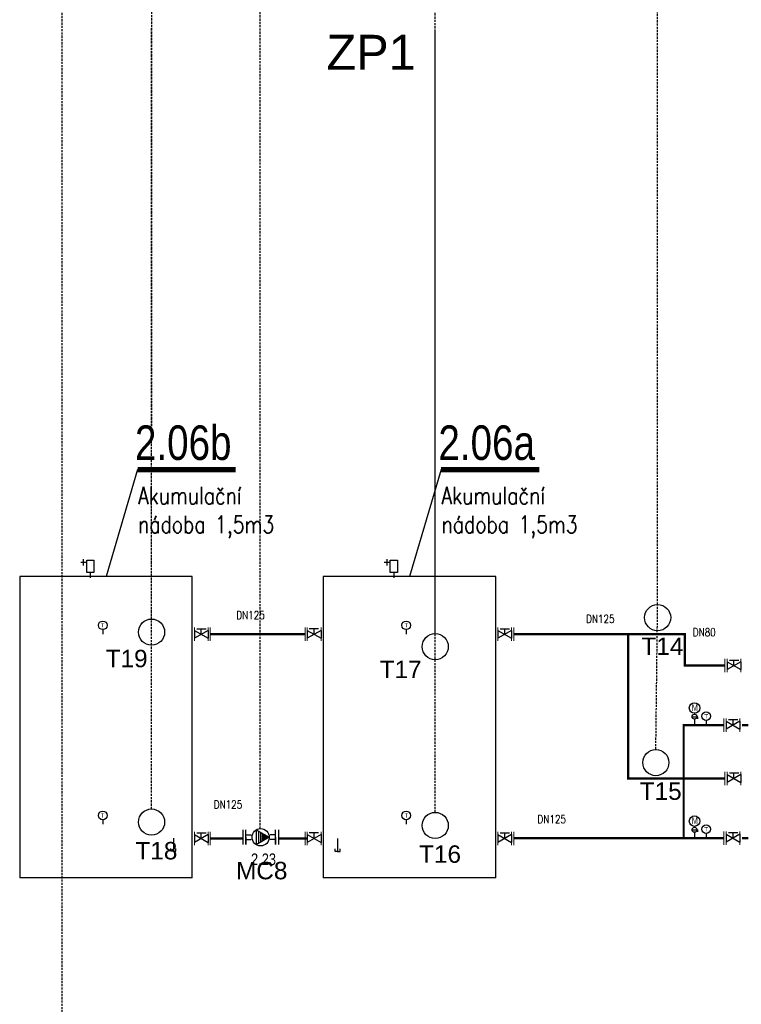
# Model space of a CAD drawing. Header units: millimetres. Extents: x 16 to 2801, y 7797 to 8217.
# Tile 12 of 18: x 2328 to 2411, y 7976 to 8088. Entities that reach past the tile are written whole.
import ezdxf
from ezdxf.enums import TextEntityAlignment as Align

# ---------------------------------------------------------------- set-up
doc = ezdxf.new("R2010")
doc.units = ezdxf.units.MM
doc.linetypes.add('DASHED', pattern=[19.05, 12.7, -6.35])
doc.linetypes.add('ČÁRKOVANÁ2', pattern=[0.375, 0.25, -0.125])
for name, color, linetype in [('ARMATURY', 7, 'Continuous'), ('G armatury', 7, 'Continuous'), ('NWT_UT_POZICE', 32, 'Continuous'), ('NWT_UT_PRIV', 1, 'Continuous'), ('NWT_UT_TEXT', 90, 'Continuous'), ('NWT_UT_ZPÁT', 150, 'DASHED'), ('Přístroje MaR', 1, 'Continuous'), ('UT_POZICE', 1, 'Continuous'), ('UT_TEXT', 90, 'Continuous')]:
    doc.layers.add(name, color=color, linetype=linetype)
doc.layers.add('G-TECHOLOGIE', color=6, linetype='Continuous', lineweight=20)
doc.layers.add('NEKO_armatury', color=7, linetype='Continuous', lineweight=25)
doc.styles.add('ARIAL', font='arial.ttf', dxfattribs={"width": 0.8})
doc.styles.add('ROMANS', font='romans.shx', dxfattribs={"width": 0.8})
doc.styles.get("Standard").update_dxf_attribs({"font": 'arial.ttf'})

# ---------------------------------------------------------------- blocks, each defined once
blk = doc.blocks.new('TEPLOMĚR')
at = {"layer": 'NEKO_armatury', "color": 0, "lineweight": -3}
blk.add_line((0, 3.75), (0, 1.07), dxfattribs=at)
blk.add_circle((0, 6.25), 2.5, dxfattribs=at)
blk.add_text('T', height=2.5, dxfattribs=at).set_placement((0, 6.25), align=Align.MIDDLE_CENTER)
blk = doc.blocks.new('A$C04BD0CC1')
at = {"layer": 'NEKO_armatury', "ltscale": 40}
for p, q in [((-62, 267), (-166, 267)), ((-123, 327), (-123, 219)), ((0, 93), (0, 0))]:
    blk.add_line(p, q, dxfattribs=at)
blk.add_lwpolyline([(-62, 307), (62, 307), (62, 93), (-62, 93)], close=True, dxfattribs=at)
blk = doc.blocks.new('Vypouštěcí ventil')
at = {"layer": 'NEKO_armatury', "color": 0, "lineweight": -3}
for p, q in [((0, 0), (0, -5)), ((-1, -5), (-1, -4)), ((0, -5), (-1, -5)), ((0, -5), (1, -5)), ((1, -5), (1, -4))]:
    blk.add_line(p, q, dxfattribs=at)
blk = doc.blocks.new('ČERPADLO S PLYNULOU ZMĚNOU OTÁČEK (PŘÍRUBOVÉ)')
at = {"layer": 'NEKO_armatury', "lineweight": -3}
blk.add_hatch(color=256, dxfattribs=at).paths.add_polyline_path([(26043.94, 27754.68), (26042.58, 27752.34), (26045.29, 27752.34)])
for p, q in [((26040.79, 27758.68), (26047.09, 27758.68)), ((26047.09, 27757.43), (26040.79, 27757.43)), ((26043.94, 27757.43), (26042.06, 27757.43)), ((26043.94, 27757.43), (26042.94, 27757.43)), ((26042.94, 27757.43), (26042.94, 27755.01)), ((26043.94, 27757.43), (26045.81, 27757.43)), ((26043.94, 27757.43), (26047.09, 27757.43)), ((26043.94, 27757.43), (26044.94, 27757.43)), ((26044.94, 27757.43), (26044.94, 27755.01)), ((26040.69, 27749.05), (26043.94, 27754.68)), ((26042.46, 27752.13), (26045.41, 27752.13)), ((26042.58, 27752.34), (26045.29, 27752.34)), ((26043.94, 27754.68), (26047.19, 27749.05)), ((26040.69, 27749.05), (26047.19, 27749.05)), ((26041.2, 27749.95), (26046.67, 27749.95)), ((26041.69, 27750.8), (26046.18, 27750.8)), ((26042.12, 27751.53), (26045.76, 27751.53)), ((26047.09, 27744.43), (26040.79, 27744.43)), ((26043.94, 27744.43), (26042.06, 27744.43)), ((26042.94, 27744.43), (26042.94, 27746.84)), ((26043.94, 27744.43), (26042.94, 27744.43)), ((26043.94, 27744.43), (26045.81, 27744.43)), ((26043.94, 27744.43), (26047.09, 27744.43)), ((26043.94, 27744.43), (26044.94, 27744.43)), ((26044.94, 27744.43), (26044.94, 27746.84)), ((26040.79, 27743.18), (26047.09, 27743.18))]:
    blk.add_line(p, q, dxfattribs=at)
blk.add_circle((26043.94, 27750.93), 3.75, dxfattribs=at)
blk = doc.blocks.new('ČERPADLO-E PŘÍBUBOVÉ')
at = {"layer": 'NEKO_armatury', "lineweight": -3}
blk.add_blockref('ČERPADLO S PLYNULOU ZMĚNOU OTÁČEK (PŘÍRUBOVÉ)', (-26043.94, -27743.18), dxfattribs=at)

msp = doc.modelspace()

# ---------------------------------------------------------------- linework, layer by layer
at = {"color": 251, "elevation": 61940.74}
for points in [[(2347.83, 7990.02), (2347.83, 8024.57), (2328.03, 8024.57), (2328.03, 7990.02)], [(2382.64, 7990.02), (2382.64, 8024.57), (2362.84, 8024.57), (2362.84, 7990.02)], [(2347.83, 7990.02), (2328.03, 7990.02)], [(2382.64, 7990.02), (2362.84, 7990.02)]]:
    msp.add_lwpolyline(points, dxfattribs=at)
at = {"layer": 'ARMATURY', "color": 251}
for p, q in [((2405.16, 8008.48, 61940.74), (2405.8, 8008.48, 61940.74)), ((2405.44, 8008.88, 61940.74), (2405.44, 8008.77, 61940.74)), ((2405.8, 8008.23, 61940.74), (2405.8, 8008.48, 61940.74)), ((2405.44, 8008.2, 61940.74), (2405.44, 8007.51, 61940.74)), ((2405.44, 7995.91, 61940.74), (2405.44, 7995.8, 61940.74)), ((2405.16, 7995.52, 61940.74), (2405.8, 7995.52, 61940.74)), ((2405.44, 7995.24, 61940.74), (2405.44, 7994.55, 61940.74)), ((2405.8, 7995.27, 61940.74), (2405.8, 7995.52, 61940.74))]:
    msp.add_line(p, q, dxfattribs=at)
for centre, radius in [((2405.44, 8009.48, 61940.74), 0.6), ((2405.44, 8008.48, 61940.74), 0.283), ((2405.44, 7996.51, 61940.74), 0.6), ((2405.44, 7995.52, 61940.74), 0.283)]:
    msp.add_circle(centre, radius, dxfattribs=at)
at = {"layer": 'G armatury', "color": 251}
for p, q in [((2348.34, 8018.57, 61940.74), (2349.42, 8018.57, 61940.74)), ((2348.86, 8017.93, 61940.74), (2348.86, 8018.57, 61940.74)), ((2362.32, 8018.57, 61940.74), (2361.25, 8018.57, 61940.74)), ((2361.81, 8017.93, 61940.74), (2361.81, 8018.57, 61940.74)), ((2383.16, 8018.57, 61940.74), (2384.23, 8018.57, 61940.74)), ((2383.67, 8017.93, 61940.74), (2383.67, 8018.57, 61940.74)), ((2349.65, 8018.38, 61940.74), (2348.07, 8017.47, 61940.74)), ((2348.07, 8018.38, 61940.74), (2348.07, 8017.47, 61940.74)), ((2348.07, 8018.38, 61940.74), (2349.65, 8017.47, 61940.74)), ((2349.65, 8018.38, 61940.74), (2349.65, 8017.47, 61940.74)), ((2361.02, 8018.38, 61940.74), (2361.02, 8017.47, 61940.74)), ((2361.02, 8018.38, 61940.74), (2362.6, 8017.47, 61940.74)), ((2362.6, 8018.38, 61940.74), (2361.02, 8017.47, 61940.74)), ((2362.6, 8018.38, 61940.74), (2362.6, 8017.47, 61940.74)), ((2384.46, 8018.38, 61940.74), (2382.88, 8017.47, 61940.74)), ((2382.88, 8018.38, 61940.74), (2382.88, 8017.47, 61940.74)), ((2382.88, 8018.38, 61940.74), (2384.46, 8017.47, 61940.74)), ((2384.46, 8018.38, 61940.74), (2384.46, 8017.47, 61940.74)), ((2410.75, 8014.79, 61940.74), (2409.17, 8013.88, 61940.74)), ((2409.17, 8014.79, 61940.74), (2409.17, 8013.88, 61940.74)), ((2409.17, 8014.79, 61940.74), (2410.75, 8013.88, 61940.74)), ((2409.44, 8014.98, 61940.74), (2410.52, 8014.98, 61940.74)), ((2409.96, 8014.34, 61940.74), (2409.96, 8014.98, 61940.74)), ((2410.75, 8014.79, 61940.74), (2410.75, 8013.88, 61940.74)), ((2410.64, 8007.97, 61940.74), (2409.06, 8007.05, 61940.74)), ((2409.06, 8007.97, 61940.74), (2409.06, 8007.05, 61940.74)), ((2409.06, 8007.97, 61940.74), (2410.64, 8007.05, 61940.74)), ((2409.33, 8008.16, 61940.74), (2410.41, 8008.16, 61940.74)), ((2409.85, 8007.51, 61940.74), (2409.85, 8008.16, 61940.74)), ((2410.64, 8007.97, 61940.74), (2410.64, 8007.05, 61940.74)), ((2410.75, 8001.86, 61940.74), (2409.17, 8000.94, 61940.74)), ((2409.17, 8001.86, 61940.74), (2409.17, 8000.94, 61940.74)), ((2409.17, 8001.86, 61940.74), (2410.75, 8000.94, 61940.74)), ((2409.44, 8002.04, 61940.74), (2410.52, 8002.04, 61940.74)), ((2409.96, 8001.4, 61940.74), (2409.96, 8002.04, 61940.74)), ((2410.75, 8001.86, 61940.74), (2410.75, 8000.94, 61940.74)), ((2349.65, 7994.98, 61940.74), (2348.07, 7994.07, 61940.74)), ((2348.07, 7994.98, 61940.74), (2348.07, 7994.07, 61940.74)), ((2348.07, 7994.98, 61940.74), (2349.65, 7994.07, 61940.74)), ((2348.34, 7995.17, 61940.74), (2349.42, 7995.17, 61940.74)), ((2348.86, 7994.53, 61940.74), (2348.86, 7995.17, 61940.74)), ((2349.65, 7994.98, 61940.74), (2349.65, 7994.07, 61940.74)), ((2361.02, 7994.98, 61940.74), (2361.02, 7994.07, 61940.74)), ((2361.02, 7994.98, 61940.74), (2362.6, 7994.07, 61940.74)), ((2362.6, 7994.98, 61940.74), (2361.02, 7994.07, 61940.74)), ((2362.32, 7995.17, 61940.74), (2361.25, 7995.17, 61940.74)), ((2361.81, 7994.53, 61940.74), (2361.81, 7995.17, 61940.74)), ((2362.6, 7994.98, 61940.74), (2362.6, 7994.07, 61940.74)), ((2384.46, 7994.98, 61940.74), (2382.88, 7994.07, 61940.74)), ((2382.88, 7994.98, 61940.74), (2382.88, 7994.07, 61940.74)), ((2382.88, 7994.98, 61940.74), (2384.46, 7994.07, 61940.74)), ((2383.16, 7995.17, 61940.74), (2384.23, 7995.17, 61940.74)), ((2383.67, 7994.53, 61940.74), (2383.67, 7995.17, 61940.74)), ((2384.46, 7994.98, 61940.74), (2384.46, 7994.07, 61940.74)), ((2410.64, 7995.01, 61940.74), (2409.06, 7994.09, 61940.74)), ((2409.06, 7995.01, 61940.74), (2409.06, 7994.09, 61940.74)), ((2409.06, 7995.01, 61940.74), (2410.64, 7994.09, 61940.74)), ((2409.33, 7995.19, 61940.74), (2410.41, 7995.19, 61940.74)), ((2409.85, 7994.55, 61940.74), (2409.85, 7995.19, 61940.74)), ((2410.64, 7995.01, 61940.74), (2410.64, 7994.09, 61940.74))]:
    msp.add_line(p, q, dxfattribs=at)
at = {"layer": 'G-TECHOLOGIE', "color": 251}
for p, q in [((2328.03, 8017.17, 61940.74), (2328.03, 8018.69, 61940.74)), ((2328.03, 8017.17, 61940.74), (2328.03, 8018.69, 61940.74)), ((2347.83, 8017.17, 61940.74), (2347.83, 8018.69, 61940.74)), ((2347.83, 8017.17, 61940.74), (2347.83, 8018.69, 61940.74)), ((2348.07, 8017.17, 61940.74), (2348.07, 8018.69, 61940.74)), ((2349.65, 8017.17, 61940.74), (2349.65, 8018.69, 61940.74)), ((2349.65, 8017.17, 61940.74), (2349.65, 8018.69, 61940.74)), ((2349.65, 8017.17, 61940.74), (2349.65, 8018.69, 61940.74)), ((2349.89, 8017.17, 61940.74), (2349.89, 8018.69, 61940.74)), ((2360.78, 8017.17, 61940.74), (2360.78, 8018.69, 61940.74)), ((2361.02, 8017.17, 61940.74), (2361.02, 8018.69, 61940.74)), ((2361.02, 8017.17, 61940.74), (2361.02, 8018.69, 61940.74)), ((2361.02, 8017.17, 61940.74), (2361.02, 8018.69, 61940.74)), ((2362.6, 8017.17, 61940.74), (2362.6, 8018.69, 61940.74)), ((2362.84, 8017.17, 61940.74), (2362.84, 8018.69, 61940.74)), ((2362.84, 8017.17, 61940.74), (2362.84, 8018.69, 61940.74)), ((2382.64, 8017.17, 61940.74), (2382.64, 8018.69, 61940.74)), ((2382.64, 8017.17, 61940.74), (2382.64, 8018.69, 61940.74)), ((2382.88, 8017.17, 61940.74), (2382.88, 8018.69, 61940.74)), ((2384.46, 8017.17, 61940.74), (2384.46, 8018.69, 61940.74)), ((2384.46, 8017.17, 61940.74), (2384.46, 8018.69, 61940.74)), ((2384.46, 8017.17, 61940.74), (2384.46, 8018.69, 61940.74)), ((2384.71, 8017.17, 61940.74), (2384.71, 8018.69, 61940.74)), ((2408.92, 8013.58, 61940.74), (2408.92, 8015.1, 61940.74)), ((2408.92, 8013.58, 61940.74), (2408.92, 8015.1, 61940.74)), ((2409.17, 8013.58, 61940.74), (2409.17, 8015.1, 61940.74)), ((2410.75, 8013.58, 61940.74), (2410.75, 8015.1, 61940.74)), ((2410.75, 8013.58, 61940.74), (2410.75, 8015.1, 61940.74)), ((2410.75, 8013.58, 61940.74), (2410.75, 8015.1, 61940.74)), ((2408.81, 8006.75, 61940.74), (2408.81, 8008.27, 61940.74)), ((2408.81, 8006.75, 61940.74), (2408.81, 8008.27, 61940.74)), ((2409.06, 8006.75, 61940.74), (2409.06, 8008.27, 61940.74)), ((2410.64, 8006.75, 61940.74), (2410.64, 8008.27, 61940.74)), ((2410.64, 8006.75, 61940.74), (2410.64, 8008.27, 61940.74)), ((2410.64, 8006.75, 61940.74), (2410.64, 8008.27, 61940.74)), ((2408.92, 8000.64, 61940.74), (2408.92, 8002.16, 61940.74)), ((2408.92, 8000.64, 61940.74), (2408.92, 8002.16, 61940.74)), ((2409.17, 8000.64, 61940.74), (2409.17, 8002.16, 61940.74)), ((2410.75, 8000.64, 61940.74), (2410.75, 8002.16, 61940.74)), ((2410.75, 8000.64, 61940.74), (2410.75, 8002.16, 61940.74)), ((2410.75, 8000.64, 61940.74), (2410.75, 8002.16, 61940.74)), ((2328.03, 7993.29, 61940.74), (2328.03, 7994.81, 61940.74)), ((2347.83, 7993.76, 61940.74), (2347.83, 7995.29, 61940.74)), ((2347.83, 7993.76, 61940.74), (2347.83, 7995.29, 61940.74)), ((2348.07, 7993.76, 61940.74), (2348.07, 7995.29, 61940.74)), ((2349.65, 7993.76, 61940.74), (2349.65, 7995.29, 61940.74)), ((2349.65, 7993.76, 61940.74), (2349.65, 7995.29, 61940.74)), ((2349.65, 7993.76, 61940.74), (2349.65, 7995.29, 61940.74)), ((2349.89, 7993.76, 61940.74), (2349.89, 7995.29, 61940.74)), ((2360.78, 7993.76, 61940.74), (2360.78, 7995.29, 61940.74)), ((2361.02, 7993.76, 61940.74), (2361.02, 7995.29, 61940.74)), ((2361.02, 7993.76, 61940.74), (2361.02, 7995.29, 61940.74)), ((2361.02, 7993.76, 61940.74), (2361.02, 7995.29, 61940.74)), ((2362.6, 7993.76, 61940.74), (2362.6, 7995.29, 61940.74)), ((2382.64, 7993.76, 61940.74), (2382.64, 7995.29, 61940.74)), ((2382.64, 7993.76, 61940.74), (2382.64, 7995.29, 61940.74)), ((2382.88, 7993.76, 61940.74), (2382.88, 7995.29, 61940.74)), ((2384.46, 7993.76, 61940.74), (2384.46, 7995.29, 61940.74)), ((2384.46, 7993.76, 61940.74), (2384.46, 7995.29, 61940.74)), ((2384.46, 7993.76, 61940.74), (2384.46, 7995.29, 61940.74)), ((2384.71, 7993.76, 61940.74), (2384.71, 7995.29, 61940.74)), ((2408.81, 7993.79, 61940.74), (2408.81, 7995.31, 61940.74)), ((2408.81, 7993.79, 61940.74), (2408.81, 7995.31, 61940.74)), ((2409.06, 7993.79, 61940.74), (2409.06, 7995.31, 61940.74)), ((2410.64, 7993.79, 61940.74), (2410.64, 7995.31, 61940.74)), ((2410.64, 7993.79, 61940.74), (2410.64, 7995.31, 61940.74)), ((2410.64, 7993.79, 61940.74), (2410.64, 7995.31, 61940.74))]:
    msp.add_line(p, q, dxfattribs=at)
at = {"layer": 'NWT_UT_PRIV', "color": 251, "const_width": 0.264, "elevation": 61940.74}
for points in [[(2360.78, 8017.93), (2349.89, 8017.93)], [(2408.92, 8014.36), (2404.33, 8014.36), (2404.33, 8017.93), (2384.71, 8017.93)], [(2408.92, 8001.4), (2397.83, 8001.4), (2397.83, 8017.93)]]:
    msp.add_lwpolyline(points, dxfattribs=at)
at = {"layer": 'NWT_UT_TEXT', "color": 251, "elevation": 61940.74}
for points in [[(2341.55, 8036.81), (2337.93, 8024.57)], [(2376.36, 8036.81), (2372.74, 8024.57)]]:
    msp.add_lwpolyline(points, dxfattribs=at)
at = {"layer": 'NWT_UT_TEXT', "color": 251, "const_width": 0.626, "elevation": 61940.74}
for points in [[(2341.55, 8036.81), (2352.8, 8036.81)], [(2376.36, 8036.81), (2387.62, 8036.81)]]:
    msp.add_lwpolyline(points, dxfattribs=at)
at = {"layer": 'NWT_UT_ZPÁT', "color": 251, "ltscale": 0.25, "const_width": 0.264, "elevation": 61940.74}
for points in [[(2408.81, 8007.51), (2404.19, 8007.51), (2404.19, 7994.55)], [(2353.62, 7994.53), (2349.89, 7994.53)], [(2361.02, 7994.53), (2357.71, 7994.53)], [(2408.81, 7994.55), (2384.71, 7994.55)]]:
    msp.add_lwpolyline(points, dxfattribs=at)
at = {"layer": 'NWT_UT_ZPÁT', "color": 251, "const_width": 0.264, "elevation": 61940.74}
for points in [[(2410.88, 8007.51), (2411.61, 8007.51)], [(2410.88, 7994.55), (2411.61, 7994.55)]]:
    msp.add_lwpolyline(points, dxfattribs=at)
at = {"layer": 'Přístroje MaR', "linetype": 'ČÁRKOVANÁ2'}
for p, q in [((2343.15, 8019.68, 61940.74), (2343.27, 8182.4, 62252)), ((2375.69, 8018.01, 61940.74), (2375.69, 8182.4, 62252)), ((2401.2, 8021.34, 61940.74), (2401.14, 8182.4, 62252)), ((2355.62, 7995.65, 61940.74), (2355.62, 8177.92, 62014.38)), ((2332.9, 7961.07, 61940.74), (2332.9, 8172.4, 62252)), ((2343.15, 7997.9, 61940.74), (2343.15, 8087.4, 61940.74)), ((2375.69, 7997.51, 61940.74), (2375.69, 8087.02, 61940.74)), ((2401, 8004.72, 61940.74), (2401.2, 8021.34, 61940.74))]:
    msp.add_line(p, q, dxfattribs=at)
at = {"layer": 'Přístroje MaR'}
for centre in [(2401.2, 8019.84, 61940.74), (2343.15, 8018.18, 61940.74), (2375.69, 8016.51, 61940.74), (2401, 8003.22, 61940.74), (2343.15, 7996.4, 61940.74), (2375.69, 7996.01, 61940.74)]:
    msp.add_circle(centre, 1.5, dxfattribs=at)

# ---------------------------------------------------------------- block references
at = {"layer": 'NEKO_armatury', "color": 251, "ltscale": 40, "xscale": 0.006600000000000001, "yscale": 0.006600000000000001, "zscale": 0.006600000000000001}
for p in [(2336.13, 8024.39, 61940.74), (2370.94, 8024.39, 61940.74)]:
    msp.add_blockref('A$C04BD0CC1', p, dxfattribs=at)
at = {"layer": 'NEKO_armatury', "color": 251}
for name, p, xscale, yscale, zscale in [('TEPLOMĚR', (2337.55, 8017.72, 61940.74), 0.198, 0.198, 0.198), ('TEPLOMĚR', (2372.37, 8017.72, 61940.74), 0.198, 0.198, 0.198), ('TEPLOMĚR', (2406.77, 8007.3, 61940.74), 0.198, 0.198, 0.198), ('TEPLOMĚR', (2337.55, 7995.93, 61940.74), 0.198, 0.198, 0.198), ('TEPLOMĚR', (2372.37, 7995.93, 61940.74), 0.198, 0.198, 0.198), ('TEPLOMĚR', (2406.77, 7994.34, 61940.74), 0.198, 0.198, 0.198), ('Vypouštěcí ventil', (2345.66, 7994.55, 61940.74), 0.297, 0.297, 0.297), ('Vypouštěcí ventil', (2364.5, 7994.53, 61940.74), 0.297, 0.297, 0.297)]:
    msp.add_blockref(name, p, dxfattribs=dict(at, xscale=xscale, yscale=yscale, zscale=zscale))
at = {"layer": 'NEKO_armatury', "color": 251, "xscale": 0.264, "yscale": 0.264, "zscale": 0.264, "rotation": 270}
msp.add_blockref('ČERPADLO-E PŘÍBUBOVÉ', (2353.62, 7994.66, 61940.74), dxfattribs=at)

# ---------------------------------------------------------------- texts
at = {"layer": 'ARMATURY', "color": 251, "width": 0.7}
for p in [(2405.13, 8009.15, 61940.74), (2405.13, 7996.19, 61940.74)]:
    msp.add_text('M', height=0.742, rotation=0, dxfattribs=at).set_placement(p)
at = {"layer": 'NWT_UT_POZICE', "color": 251, "style": 'ARIAL', "width": 0.8}
for s, p in [('2.06b', (2341.25, 8037.92, 61940.74)), ('2.06a', (2376.06, 8037.92, 61940.74))]:
    msp.add_text(s, height=3.96, rotation=359.9994, dxfattribs=at).set_placement(p)
at = {"layer": 'NWT_UT_TEXT', "color": 251, "char_height": 1.98, "attachment_point": 1, "style": 'ROMANS'}
for insert in [(2341.61, 8034.82, 61940.74), (2376.42, 8034.82, 61940.74)]:
    msp.add_mtext_dynamic_manual_height_columns('Akumulační nádoba 1,5m3', width=2225.3359, gutter_width=12.5, heights=[0], dxfattribs=dict(at, insert=insert)).dxf.set("width", 22.2534)
at = {"layer": 'Přístroje MaR'}
msp.add_text('ZP1', height=4, dxfattribs=at).set_placement((2368.34, 8082.66, 62252), align=Align.CENTER)
for s, p in [('T14', (2399.35, 8015.56, 61940.74)), ('T19', (2337.89, 8014.15, 61940.74)), ('T17', (2369.32, 8012.91, 61940.74)), ('T15', (2399.15, 7998.95, 61940.74)), ('T18', (2341.3, 7992.12, 61940.74)), ('T16', (2373.84, 7991.73, 61940.74))]:
    msp.add_text(s, height=2, dxfattribs=at).set_placement(p)
msp.add_text('MC8', height=2, dxfattribs=at).set_placement((2358.74, 7989.84, 61940.74), align=Align.RIGHT)
at = {"layer": 'UT_POZICE', "color": 251, "insert": (2357.43, 7992.8, 61940.74), "char_height": 1.32, "width": 3.5783, "attachment_point": 3, "rotation": 0.0006, "style": 'ARIAL'}
msp.add_mtext('2.23', dxfattribs=at)
at = {"layer": 'UT_TEXT', "color": 251, "char_height": 0.924, "attachment_point": 1, "style": 'ROMANS'}
for s, insert in [('\\pxql;DN125', (2352.88, 8020.59, 61940.74)), ('\\pxql;DN125', (2393, 8020.16, 61940.74)), ('\\pxql;DN80', (2405.24, 8018.62, 61940.74)), ('\\pxql;DN125', (2350.29, 7998.88, 61940.74)), ('\\pxql;DN125', (2387.43, 7997.19, 61940.74))]:
    msp.add_mtext_dynamic_manual_height_columns(s, width=237.6501, gutter_width=12.5, heights=[0], dxfattribs=dict(at, insert=insert)).dxf.set("width", 2.3765)

doc.saveas('drawing.dxf')
